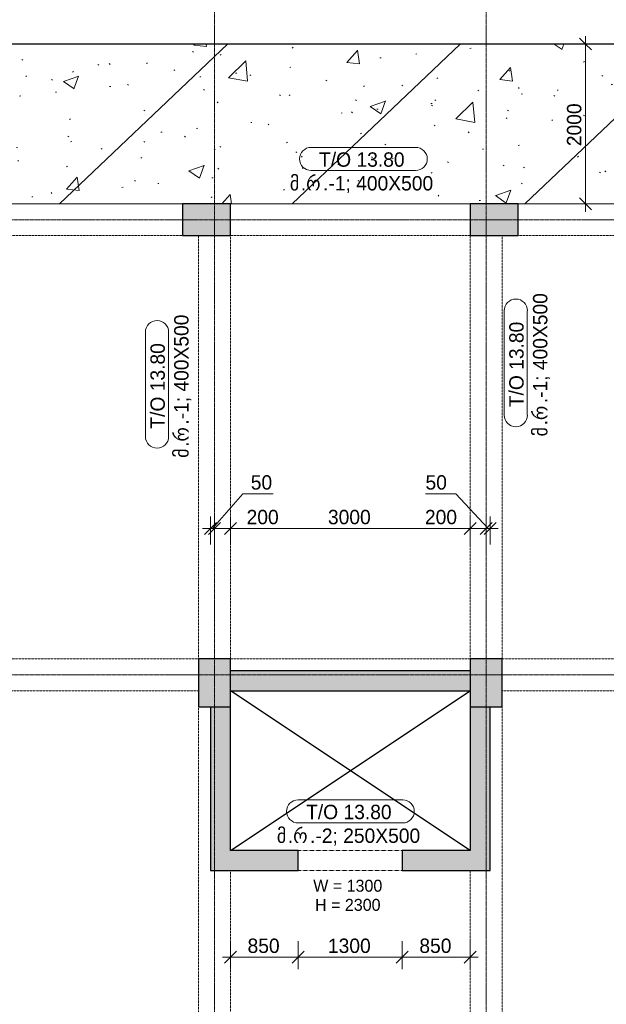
# Model space of a CAD drawing. Header units: millimetres. Extents: x -21500 to 4800, y -5900 to 33113.
# Tile 5 of 8: x -12486 to -5145, y 7574 to 19904. Entities that reach past the tile are written whole.
import ezdxf

# ---------------------------------------------------------------- set-up
doc = ezdxf.new("R2010")
doc.units = ezdxf.units.MM
for name, pattern in [('StructuralPlan-L04$0$Grid Line', [22.225, 12.7, -3.175, 3.175, -3.175]), ('StructuralPlan-L04$0$Hidden', [7.14375, 4.7625, -2.38125]), ('StructuralPlan-L04$0$Hidden 1_5', [2.2, 1.5, -0.7]), ('StructuralPlan-L04$0$Overhead', [3.96875, 2.38125, -1.5875])]:
    doc.linetypes.add(name, pattern=pattern)
for name, color, linetype, lineweight in [('S - HATCH', 252, 'Continuous', 5), ('S - LINE', 7, 'Continuous', 20), ('StructuralPlan-L04$0$A-010-D_DIM', 7, 'Continuous', 5), ('StructuralPlan-L04$0$A-010-D_DIM-100', 7, 'Continuous', 5), ('StructuralPlan-L04$0$A-200-M_WALL_EXT', 7, 'Continuous', 30), ('StructuralPlan-L04$0$A-200-M_WALL_PAT', 7, 'Continuous', 30), ('StructuralPlan-L04$0$A-230-M_FLOOR', 7, 'Continuous', 30), ('StructuralPlan-L04$0$A-230-MH_FLOOR', 7, 'StructuralPlan-L04$0$Hidden', 15), ('StructuralPlan-L04$0$A-325-A_DOOR', 7, 'Continuous', 5), ('StructuralPlan-L04$0$A-325-M_DOOR', 7, 'Continuous', 5), ('StructuralPlan-L04$0$S-280-A_STRUCT_FRAME', 7, 'Continuous', 5), ('StructuralPlan-L04$0$S-280-M_COLUMN', 7, 'Continuous', 30), ('StructuralPlan-L04$0$S-280-M_COLUMN main', 7, 'Continuous', 30), ('StructuralPlan-L04$0$S-280-M_STRUCT_FRAME 4', 7, 'StructuralPlan-L04$0$Hidden 1_5', 5), ('StructuralPlan-L04$0$Z-030-M_GRID', 7, 'Continuous', 5)]:
    doc.layers.add(name, color=color, linetype=linetype, lineweight=lineweight)
doc.styles.add('StructuralPlan-L04$0$Cubicon_2', font='Cubicon.ttf', dxfattribs={"height": 180})
doc.styles.add('StructuralPlan-L04$0$Cubicon_3', font='Cubicon.ttf', dxfattribs={"height": 150})
doc.styles.add('StructuralPlan-L04$0$Cubicon_4', font='Cubicon.ttf', dxfattribs={"height": 180})
doc.dimstyles.new('StructuralPlan-L04$0$CUB_DIM_1_8', dxfattribs={"dimscale": 304.8, "dimtxt": 181.601257, "dimasz": 0.492126, "dimexe": 0.492126, "dimexo": 0.0625, "dimgap": 0, "dimtad": 1, "dimdec": 0, "dimzin": 0, "dimdsep": 46, "dimtxsty": 'StructuralPlan-L04$0$Cubicon_2', "dimblk1": 'StructuralPlan-L04$0$_Oblique', "dimblk2": 'StructuralPlan-L04$0$_Oblique', "dimsah": 1, "dimcen": 0.09, "dimdle": 0.328084, "dimazin": 0, "dimtfac": 1, "dimtdec": 4, "dimtix": 1, "dimtmove": 0, "dimatfit": 3, "dimfxl": 0.656168, "dimfxlon": 1, "dimtvp": 1, "dimtolj": 1, "dimtzin": 0, "dimarcsym": 2})
doc.dimstyles.new('StructuralPlan-L04$0$CUB_DIM_1_8_1', dxfattribs={"dimscale": 304.8, "dimtxt": 181.601257, "dimasz": 0.492126, "dimexe": 0.492126, "dimexo": 0.0625, "dimgap": 0, "dimtad": 1, "dimdec": 0, "dimzin": 0, "dimdsep": 46, "dimtxsty": 'StructuralPlan-L04$0$Cubicon_2', "dimblk1": 'StructuralPlan-L04$0$_Oblique', "dimblk2": 'StructuralPlan-L04$0$_Oblique', "dimsah": 1, "dimcen": 0.09, "dimdle": 0.328084, "dimazin": 0, "dimtfac": 1, "dimtdec": 4, "dimtix": 1, "dimtmove": 1, "dimatfit": 3, "dimfxl": 0.656168, "dimfxlon": 1, "dimtvp": 1, "dimtolj": 1, "dimtzin": 0, "dimarcsym": 2})

# ---------------------------------------------------------------- blocks, each defined once
blk = doc.blocks.new('StructuralPlan-L04$0$00_CUB_DR_XX ღიობი - B2_1300X2300_USED-2844307-L04')
at = {"layer": 'StructuralPlan-L04$0$A-325-M_DOOR', "linetype": 'StructuralPlan-L04$0$Overhead'}
for p, q in [((-658, 125), (642, 125)), ((-658, -125), (642, -125))]:
    blk.add_line(p, q, dxfattribs=at)
blk = doc.blocks.new('StructuralPlan-L04$0$00_CUB_რიგელის თეგი_ზედა ნიშნული_კვეთი_მარკირება - მარკირება-კვეთი-ნიშნული-1405924-L04')
at = {"layer": 'StructuralPlan-L04$0$S-280-A_STRUCT_FRAME'}
for p, q in [((6.54, 3.05), (-6.54, 3.05)), ((-6.54, 0.16), (6.54, 0.16))]:
    blk.add_line(p, q, dxfattribs=at)
for centre, start, end in [((-6.54, 1.6), 90, 270), ((6.54, 1.6), 270, 90)]:
    blk.add_arc(centre, 1.45, start, end, dxfattribs=at)
blk = doc.blocks.new('StructuralPlan-L04$0$DIMBLOCK75-L04')
at = {"layer": 'StructuralPlan-L04$0$A-010-D_DIM-100', "transparency": 16777216}
for p, q in [((-9850, 8164), (-9850, 8364)), ((-9000, 8164), (-9000, 8364)), ((-9950, 8164), (-9000, 8164)), ((-9850, 8164), (-9925, 8089)), ((-9850, 8164), (-9775, 8239)), ((-9850, 8164), (-9850, 8014)), ((-9000, 8164), (-9075, 8089)), ((-9000, 8164), (-8925, 8239)), ((-9000, 8164), (-9000, 8014))]:
    blk.add_line(p, q, dxfattribs=at)
at = {"layer": 'StructuralPlan-L04$0$A-010-D_DIM-100', "color": 0, "transparency": 16777216, "insert": (-9635, 8397), "char_height": 180, "width": 502.9, "attachment_point": 1, "line_spacing_factor": 0.931288, "style": 'StructuralPlan-L04$0$Cubicon_2'}
blk.add_mtext('850', dxfattribs=at)
blk = doc.blocks.new('StructuralPlan-L04$0$_Oblique')
at = {"color": 0, "linetype": 'ByBlock', "lineweight": -2}
blk.add_line((-0.5, -0.5), (0.5, 0.5), dxfattribs=at)
blk = doc.blocks.new('StructuralPlan-L04$0$DIMBLOCK76-L04')
at = {"layer": 'StructuralPlan-L04$0$A-010-D_DIM-100', "transparency": 16777216}
for p, q in [((-9000, 8164), (-9000, 8364)), ((-7700, 8164), (-7700, 8364)), ((-9000, 8164), (-9075, 8089)), ((-9000, 8164), (-8925, 8239)), ((-9000, 8164), (-7700, 8164)), ((-9000, 8164), (-9000, 8014)), ((-7700, 8164), (-7775, 8089)), ((-7700, 8164), (-7625, 8239)), ((-7700, 8164), (-7700, 8014))]:
    blk.add_line(p, q, dxfattribs=at)
at = {"layer": 'StructuralPlan-L04$0$A-010-D_DIM-100', "color": 0, "transparency": 16777216, "insert": (-8629, 8397), "char_height": 180, "width": 670.53, "attachment_point": 1, "line_spacing_factor": 0.931288, "style": 'StructuralPlan-L04$0$Cubicon_2'}
blk.add_mtext('1300', dxfattribs=at)
blk = doc.blocks.new('StructuralPlan-L04$0$DIMBLOCK77-L04')
at = {"layer": 'StructuralPlan-L04$0$A-010-D_DIM-100', "transparency": 16777216}
for p, q in [((-7700, 8164), (-7700, 8364)), ((-6850, 8164), (-6850, 8364)), ((-7700, 8164), (-7775, 8089)), ((-7700, 8164), (-7625, 8239)), ((-7700, 8164), (-6750, 8164)), ((-7700, 8164), (-7700, 8014)), ((-6850, 8164), (-6925, 8089)), ((-6850, 8164), (-6775, 8239)), ((-6850, 8164), (-6850, 8014))]:
    blk.add_line(p, q, dxfattribs=at)
at = {"layer": 'StructuralPlan-L04$0$A-010-D_DIM-100', "color": 0, "transparency": 16777216, "insert": (-7485, 8397), "char_height": 180, "width": 502.9, "attachment_point": 1, "line_spacing_factor": 0.931288, "style": 'StructuralPlan-L04$0$Cubicon_2'}
blk.add_mtext('850', dxfattribs=at)
blk = doc.blocks.new('StructuralPlan-L04$0$DIMBLOCK78-L04')
at = {"layer": 'StructuralPlan-L04$0$A-010-D_DIM-100', "transparency": 16777216}
for p, q in [((-9695, 13967), (-10075, 13533)), ((-9315, 13967), (-9695, 13967)), ((-10100, 13533), (-10100, 13683)), ((-10100, 13533), (-10025, 13608)), ((-10050, 13533), (-10050, 13683)), ((-10050, 13533), (-9975, 13608)), ((-10200, 13533), (-10050, 13533)), ((-10100, 13533), (-10175, 13458)), ((-10050, 13533), (-10125, 13458)), ((-10100, 13533), (-10100, 13333)), ((-10050, 13533), (-10050, 13316))]:
    blk.add_line(p, q, dxfattribs=at)
at = {"layer": 'StructuralPlan-L04$0$A-010-D_DIM-100', "color": 0, "transparency": 16777216, "insert": (-9595, 14200), "char_height": 180, "width": 335.26, "attachment_point": 1, "line_spacing_factor": 0.931288, "style": 'StructuralPlan-L04$0$Cubicon_2'}
blk.add_mtext('50', dxfattribs=at)
blk = doc.blocks.new('StructuralPlan-L04$0$DIMBLOCK79-L04')
at = {"layer": 'StructuralPlan-L04$0$A-010-D_DIM-100', "transparency": 16777216}
for p, q in [((-10050, 13533), (-10050, 13683)), ((-10050, 13533), (-9975, 13608)), ((-9850, 13533), (-9850, 13683)), ((-9850, 13533), (-9775, 13608)), ((-10050, 13533), (-10125, 13458)), ((-10050, 13533), (-9850, 13533)), ((-10050, 13533), (-10050, 13316)), ((-9747, 13533), (-9950, 13533)), ((-9850, 13533), (-9925, 13458)), ((-9850, 13533), (-9850, 13333)), ((-9228, 13533), (-9747, 13533))]:
    blk.add_line(p, q, dxfattribs=at)
at = {"layer": 'StructuralPlan-L04$0$A-010-D_DIM-100', "color": 0, "transparency": 16777216, "insert": (-9647, 13766), "char_height": 180, "width": 502.9, "attachment_point": 1, "line_spacing_factor": 0.931288, "style": 'StructuralPlan-L04$0$Cubicon_2'}
blk.add_mtext('200', dxfattribs=at)
blk = doc.blocks.new('StructuralPlan-L04$0$DIMBLOCK80-L04')
at = {"layer": 'StructuralPlan-L04$0$A-010-D_DIM-100', "transparency": 16777216}
for p, q in [((-9850, 13533), (-9850, 13683)), ((-9850, 13533), (-9775, 13608)), ((-6850, 13533), (-6850, 13683)), ((-6850, 13533), (-6775, 13608)), ((-9850, 13533), (-9925, 13458)), ((-9850, 13533), (-6850, 13533)), ((-9850, 13533), (-9850, 13333)), ((-6850, 13533), (-6925, 13458)), ((-6850, 13533), (-6850, 13333))]:
    blk.add_line(p, q, dxfattribs=at)
at = {"layer": 'StructuralPlan-L04$0$A-010-D_DIM-100', "color": 0, "transparency": 16777216, "insert": (-8629, 13766), "char_height": 180, "width": 670.53, "attachment_point": 1, "line_spacing_factor": 0.931288, "style": 'StructuralPlan-L04$0$Cubicon_2'}
blk.add_mtext('3000', dxfattribs=at)
blk = doc.blocks.new('StructuralPlan-L04$0$DIMBLOCK81-L04')
at = {"layer": 'StructuralPlan-L04$0$A-010-D_DIM-100', "transparency": 16777216}
for p, q in [((-6850, 13533), (-6850, 13683)), ((-6850, 13533), (-6775, 13608)), ((-6650, 13533), (-6650, 13683)), ((-6650, 13533), (-6575, 13608)), ((-7415, 13533), (-6896, 13533)), ((-6850, 13533), (-6925, 13458)), ((-6896, 13533), (-6750, 13533)), ((-6850, 13533), (-6650, 13533)), ((-6850, 13533), (-6850, 13333)), ((-6650, 13533), (-6725, 13458)), ((-6650, 13533), (-6650, 13316))]:
    blk.add_line(p, q, dxfattribs=at)
at = {"layer": 'StructuralPlan-L04$0$A-010-D_DIM-100', "color": 0, "transparency": 16777216, "insert": (-7415, 13766), "char_height": 180, "width": 502.9, "attachment_point": 1, "line_spacing_factor": 0.931288, "style": 'StructuralPlan-L04$0$Cubicon_2'}
blk.add_mtext('200', dxfattribs=at)
blk = doc.blocks.new('StructuralPlan-L04$0$DIMBLOCK82-L04')
at = {"layer": 'StructuralPlan-L04$0$A-010-D_DIM-100', "transparency": 16777216}
for p, q in [((-7408, 13967), (-7029, 13967)), ((-7029, 13967), (-6625, 13533)), ((-6650, 13533), (-6650, 13683)), ((-6650, 13533), (-6575, 13608)), ((-6600, 13533), (-6600, 13683)), ((-6600, 13533), (-6525, 13608)), ((-6650, 13533), (-6725, 13458)), ((-6600, 13533), (-6675, 13458)), ((-6650, 13533), (-6500, 13533)), ((-6650, 13533), (-6650, 13316)), ((-6600, 13533), (-6600, 13333))]:
    blk.add_line(p, q, dxfattribs=at)
at = {"layer": 'StructuralPlan-L04$0$A-010-D_DIM-100', "color": 0, "transparency": 16777216, "insert": (-7408, 14200), "char_height": 180, "width": 335.26, "attachment_point": 1, "line_spacing_factor": 0.931288, "style": 'StructuralPlan-L04$0$Cubicon_2'}
blk.add_mtext('50', dxfattribs=at)
blk = doc.blocks.new('StructuralPlan-L04$0$DIMBLOCK91-L04')
at = {"layer": 'StructuralPlan-L04$0$A-010-D_DIM-100', "transparency": 16777216}
for p, q in [((-5404, 19600), (-5479, 19675)), ((-5404, 19700), (-5404, 17500)), ((-5404, 19600), (-5554, 19600)), ((-5404, 19600), (-5329, 19525)), ((-5404, 19600), (-5204, 19600)), ((-5404, 17600), (-5479, 17675)), ((-5404, 17600), (-5554, 17600)), ((-5404, 17600), (-5329, 17525)), ((-5404, 17600), (-5204, 17600))]:
    blk.add_line(p, q, dxfattribs=at)
at = {"layer": 'StructuralPlan-L04$0$A-010-D_DIM-100', "color": 0, "transparency": 16777216, "insert": (-5638, 18321), "char_height": 180, "width": 670.53, "attachment_point": 1, "rotation": 90, "line_spacing_factor": 0.931288, "style": 'StructuralPlan-L04$0$Cubicon_2'}
blk.add_mtext('2000', dxfattribs=at)
blk = doc.blocks.new('A$C48b6c5dc')
at = {"layer": 'S - HATCH', "lineweight": 0, "transparency": 33554684}
h = blk.add_hatch(dxfattribs=at)
h.set_pattern_fill('FP_7', color=256, scale=3.567164, angle=-135, style=0, pattern_type=2)
h.set_pattern_definition([(43.548, (-111060.8, -68268.5), (-1382.423, 1454.328), []), (48.548, (-111060.8, -68268.5), (1914.067, -216.457), [200.653, -2207.183]), (353.548, (-111060.8, -68268.5), (-320.1, 2021.156), [160.522, -1765.746]), (99, (-110901.3, -68286.5), (1593.953, 1804.714), [170.528, -1875.818]), (44.733, (-111047.3, -67733.6), (2843.137, -514.994), [300.98, -3310.774]), (95.184, (-110810.4, -67776.5), (2565.79, 2541.947), [255.794, -2813.726]), (349.733, (-111047.3, -67733.6), (2565.77, 2541.965), [240.784, -2648.62]), (19.548, (-110783.2, -67874.1), (1569.14, -1117.276), [200.653, -2207.183]), (324.548, (-110783.2, -67874.1), (699.908, 1922.927), [160.522, -1765.746]), (70, (-110652.5, -67967.2), (2269.045, 805.675), [170.528, -1875.818]), (36.048, (-111060.84, -68268.5), (36.7263, 593.0033), [14.95, -1147.9456, 14.95, -1180.05, -1181.623]), (36.048, (-111060.84, -68268.5), (36.7263, 593.0033), [-2357.8956, 14.95, -1166.673]), (6.048, (-111060.84, -68268.5), (486.881, 691.3504), [14.95, -666.3784, 14.95, -1121.192, -450.3545]), (6.048, (-111060.84, -68268.5), (486.881, 691.3504), [-1817.47, 14.95, -435.4045]), (326.048, (-111458.45, -68258.43), (950.791, -64.3417), [14.95, -430.9455, 14.95, -1376.244, -1846.0075]), (326.048, (-111458.45, -68258.43), (950.791, -64.3417), [-1837.0896, 14.95, -1831.0575]), (316.048, (-111636.75, -68253.9), (1044.3507, 152.131), [14.95, -564.714, 14.95, -908.9456, -1310.933]), (316.048, (-111636.75, -68253.9), (1044.3507, 152.131), [-1503.56, 14.95, -1295.983])])
h.paths.add_polyline_path([(-400, 17600), (-400, 19600), (-13600, 19600), (-13600, 17600)])
blk = doc.blocks.new('StructuralPlan-L04')
at = {"layer": 'StructuralPlan-L04$0$A-200-M_WALL_PAT', "true_color": 0xa4a4a4}
for points in [[(-6850, 11500), (-6850, 11750), (-9850, 11750), (-9850, 11500), (-8350, 11500)], [(-10100, 9250), (-9850, 9250), (-9850, 11300), (-10100, 11300), (-10100, 9500)], [(-6850, 9500), (-6600, 9500), (-6600, 11300), (-6850, 11300)]]:
    blk.add_hatch(color=253, dxfattribs=at).paths.add_polyline_path(points)
h = blk.add_hatch(color=253, dxfattribs=at)
h.paths.add_polyline_path([(-9850, 9250), (-9000, 9250), (-9000, 9500), (-9850, 9500)])
h.paths.add_polyline_path([(-7700, 9250), (-6600, 9250), (-6600, 9500), (-7700, 9500)])
at = {"layer": 'StructuralPlan-L04$0$S-280-M_COLUMN main', "true_color": 0xa4a4a4}
for points in [[(-9850, 17200), (-9850, 17600), (-10450, 17600), (-10450, 17200)], [(-6250, 17200), (-6250, 17600), (-6850, 17600), (-6850, 17200)], [(-9850, 11300), (-9850, 11900), (-10250, 11900), (-10250, 11300), (-10100, 11300)], [(-6600, 11300), (-6450, 11300), (-6450, 11900), (-6850, 11900), (-6850, 11300)]]:
    blk.add_hatch(color=253, dxfattribs=at).paths.add_polyline_path(points)
at = {"lineweight": 30}
for p, q in [((-6850, 9500), (-9850, 11500)), ((-9850, 9500), (-6850, 11500))]:
    blk.add_line(p, q, dxfattribs=at)
at = {"layer": 'StructuralPlan-L04$0$A-200-M_WALL_EXT'}
for p, q in [((-6850, 11750), (-9850, 11750)), ((-9850, 11500), (-6850, 11500)), ((-10100, 11300), (-10100, 9250)), ((-9850, 9500), (-9850, 11300)), ((-6850, 11300), (-6850, 9500)), ((-6600, 9250), (-6600, 11300)), ((-9000, 9500), (-9850, 9500)), ((-9000, 9250), (-9000, 9500)), ((-6850, 9500), (-7700, 9500)), ((-7700, 9500), (-7700, 9250)), ((-10100, 9250), (-9000, 9250)), ((-7700, 9250), (-6600, 9250))]:
    blk.add_line(p, q, dxfattribs=at)
at = {"layer": 'StructuralPlan-L04$0$A-230-M_FLOOR'}
blk.add_line((-400, 19600), (-13600, 19600), dxfattribs=at)
at = {"layer": 'StructuralPlan-L04$0$A-230-MH_FLOOR'}
for p, q in [((-10450, 17600), (-13600, 17600)), ((-6850, 17600), (-9850, 17600)), ((-1000, 17600), (-6250, 17600))]:
    blk.add_line(p, q, dxfattribs=at)
at = {"layer": 'StructuralPlan-L04$0$S-280-M_COLUMN'}
for p, q in [((-10450, 17600), (-10450, 17200)), ((-9850, 17600), (-10450, 17600)), ((-9850, 17200), (-9850, 17600)), ((-6850, 17600), (-6850, 17200)), ((-6250, 17600), (-6850, 17600)), ((-6250, 17200), (-6250, 17600)), ((-10450, 17200), (-9850, 17200)), ((-6850, 17200), (-6250, 17200)), ((-9850, 11900), (-10250, 11900)), ((-10250, 11900), (-10250, 11300)), ((-9850, 11750), (-9850, 11900)), ((-6450, 11900), (-6850, 11900)), ((-6850, 11900), (-6850, 11750)), ((-6450, 11300), (-6450, 11900)), ((-9850, 11300), (-9850, 11500)), ((-6850, 11500), (-6850, 11300)), ((-10250, 11300), (-10100, 11300)), ((-6600, 11300), (-6450, 11300))]:
    blk.add_line(p, q, dxfattribs=at)
at = {"layer": 'StructuralPlan-L04$0$S-280-M_COLUMN main'}
for p, q in [((-9850, 11500), (-9850, 11750)), ((-6850, 11750), (-6850, 11500)), ((-10100, 11300), (-9850, 11300)), ((-6850, 11300), (-6600, 11300))]:
    blk.add_line(p, q, dxfattribs=at)
at = {"layer": 'StructuralPlan-L04$0$S-280-M_STRUCT_FRAME 4'}
for p, q in [((-15700, 17200), (-10450, 17200)), ((-10250, 11900), (-10250, 17200)), ((-9850, 17200), (-9850, 11900)), ((-9850, 17200), (-6850, 17200)), ((-6850, 11900), (-6850, 17200)), ((-6450, 17200), (-6450, 11900)), ((-1000, 17200), (-6250, 17200)), ((-15900, 11900), (-10250, 11900)), ((-9850, 11900), (-6850, 11900)), ((-6450, 11900), (-800, 11900)), ((-10250, 11500), (-15900, 11500)), ((-800, 11500), (-6450, 11500)), ((-10250, 6900), (-10250, 11300)), ((-6450, 11300), (-6450, 6900)), ((-9850, 9250), (-9850, 6900)), ((-6850, 6900), (-6850, 9250))]:
    blk.add_line(p, q, dxfattribs=at)
at = {"layer": 'StructuralPlan-L04$0$Z-030-M_GRID', "linetype": 'StructuralPlan-L04$0$Grid Line'}
for p, q in [((-10050, 22400), (-10050, -5000)), ((-6650, 22400), (-6650, -5000)), ((3900, 17400), (-20600, 17400)), ((3900, 11700), (-20600, 11700))]:
    blk.add_line(p, q, dxfattribs=at)
at = {"layer": 'StructuralPlan-L04$0$A-325-M_DOOR', "rotation": 180}
blk.add_blockref('StructuralPlan-L04$0$00_CUB_DR_XX ღიობი - B2_1300X2300_USED-2844307-L04', (-8358.2, 9375), dxfattribs=at)
at = {"layer": 'StructuralPlan-L04$0$S-280-A_STRUCT_FRAME', "xscale": 99.99999999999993, "yscale": 99.99999999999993, "zscale": 99.99999999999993}
for p in [(-8185.1, 18000.7), (-8347.6, 9830)]:
    blk.add_blockref('StructuralPlan-L04$0$00_CUB_რიგელის თეგი_ზედა ნიშნული_კვეთი_მარკირება - მარკირება-კვეთი-ნიშნული-1405924-L04', p, dxfattribs=at)
at = {"layer": 'StructuralPlan-L04$0$S-280-A_STRUCT_FRAME', "xscale": 99.99999999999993, "yscale": 99.99999999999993, "zscale": 99.99999999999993, "rotation": 89.99999999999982}
for p in [(-6117.6, 15606.5), (-10608.1, 15337.8)]:
    blk.add_blockref('StructuralPlan-L04$0$00_CUB_რიგელის თეგი_ზედა ნიშნული_კვეთი_მარკირება - მარკირება-კვეთი-ნიშნული-1405924-L04', p, dxfattribs=at)
at = {"layer": 'StructuralPlan-L04$0$A-325-A_DOOR', "char_height": 150, "attachment_point": 1, "style": 'StructuralPlan-L04$0$Cubicon_3'}
for s, insert, width in [('W = 1300', (-8813, 9133.8), 1114.346), ('H = 2300', (-8790.2, 8894.2), 1058.227)]:
    blk.add_mtext(s, dxfattribs=dict(at, insert=insert, width=width))
at = {"layer": 'StructuralPlan-L04$0$S-280-A_STRUCT_FRAME', "char_height": 180, "attachment_point": 1}
for s, insert, width, style in [('T/O 13.80', (-8740, 18243.1), 1330.801, 'StructuralPlan-L04$0$Cubicon_2'), ('\\fCubicon|b0|i0|c254|p2|;მ', (-9107, 17946.1), 168.354, 'StructuralPlan-L04$0$Cubicon_4'), ('\\fCubicon|b0|i0|c254|p2|;რ', (-8901.9, 17946.1), 256.54, 'StructuralPlan-L04$0$Cubicon_4'), ('.-1; 400X500', (-8690.2, 17946.1), 1715.611, 'StructuralPlan-L04$0$Cubicon_2'), ('\\fCubicon|b0|i0|c204|p2|;.', (-8968.1, 17946.1), 80.169, 'StructuralPlan-L04$0$Cubicon_2'), ('T/O 13.80', (-8902.5, 10072.4), 1330.801, 'StructuralPlan-L04$0$Cubicon_2'), ('\\fCubicon|b0|i0|c254|p2|;მ', (-9269.5, 9775.4), 168.354, 'StructuralPlan-L04$0$Cubicon_4'), ('\\fCubicon|b0|i0|c254|p2|;რ', (-9064.4, 9775.4), 256.54, 'StructuralPlan-L04$0$Cubicon_4'), ('.-2; 250X500', (-8852.8, 9775.4), 1715.611, 'StructuralPlan-L04$0$Cubicon_2'), ('\\fCubicon|b0|i0|c204|p2|;.', (-9130.6, 9775.4), 80.169, 'StructuralPlan-L04$0$Cubicon_2')]:
    blk.add_mtext(s, dxfattribs=dict(at, insert=insert, width=width, style=style))
at = {"layer": 'StructuralPlan-L04$0$S-280-A_STRUCT_FRAME', "char_height": 180, "attachment_point": 1, "rotation": 90}
for s, insert, width, style in [('.-1; 400X500', (-6063, 15101.4), 1715.611, 'StructuralPlan-L04$0$Cubicon_2'), ('.-1; 400X500', (-10553.5, 14832.7), 1715.611, 'StructuralPlan-L04$0$Cubicon_2'), ('T/O 13.80', (-6360, 15051.6), 1330.801, 'StructuralPlan-L04$0$Cubicon_2'), ('T/O 13.80', (-10850.5, 14783), 1330.801, 'StructuralPlan-L04$0$Cubicon_2'), ('\\fCubicon|b0|i0|c254|p2|;რ', (-6063, 14889.7), 256.54, 'StructuralPlan-L04$0$Cubicon_4'), ('\\fCubicon|b0|i0|c254|p2|;რ', (-10553.5, 14621), 256.54, 'StructuralPlan-L04$0$Cubicon_4'), ('\\fCubicon|b0|i0|c254|p2|;მ', (-6063, 14684.6), 168.354, 'StructuralPlan-L04$0$Cubicon_4'), ('\\fCubicon|b0|i0|c204|p2|;.', (-6063, 14823.5), 80.169, 'StructuralPlan-L04$0$Cubicon_2'), ('\\fCubicon|b0|i0|c254|p2|;მ', (-10553.5, 14416), 168.354, 'StructuralPlan-L04$0$Cubicon_4'), ('\\fCubicon|b0|i0|c204|p2|;.', (-10553.5, 14554.9), 80.169, 'StructuralPlan-L04$0$Cubicon_2')]:
    blk.add_mtext(s, dxfattribs=dict(at, insert=insert, width=width, style=style))
at = {"layer": 'StructuralPlan-L04$0$A-010-D_DIM'}
dim = blk.add_linear_dim(base=(-5404.5, 17600), p1=(-5204.5, 19600), p2=(-5204.5, 17600), angle=90, dimstyle='StructuralPlan-L04$0$CUB_DIM_1_8', override={"dimpost": '<>', "dimfxl": 2000}, dxfattribs=at)
dim.commit()
dim.dimension.update_dxf_attribs({"geometry": 'StructuralPlan-L04$0$DIMBLOCK91-L04', "text_midpoint": (-5496.3, 18600)})
for base, p1, p2, override, picture, middle in [((-10050, 13532.8), (-10100, 13332.8), (-10050, 13316.4), {"dimpost": '<>', "dimfxl": 52.645133}, 'StructuralPlan-L04$0$DIMBLOCK78-L04', (-9427.2, 14080)), ((-6600, 13532.8), (-6650, 13316.4), (-6600, 13332.8), {"dimpost": '<>', "dimfxl": 52.645133}, 'StructuralPlan-L04$0$DIMBLOCK82-L04', (-7240.5, 14080)), ((-9850, 13532.8), (-10050, 13316.4), (-9850, 13332.8), {"dimpost": '<>', "dimfxl": 200.677627}, 'StructuralPlan-L04$0$DIMBLOCK79-L04', (-9395.2, 13645.9)), ((-6650, 13532.8), (-6850, 13332.8), (-6650, 13316.4), {"dimpost": '<>', "dimfxl": 200.677627}, 'StructuralPlan-L04$0$DIMBLOCK81-L04', (-7163.2, 13645.9))]:
    dim = blk.add_linear_dim(base=base, p1=p1, p2=p2, dimstyle='StructuralPlan-L04$0$CUB_DIM_1_8_1', override=override, dxfattribs=at)
    dim.commit()
    dim.dimension.update_dxf_attribs({"geometry": picture, "text_midpoint": middle, "dimtype": 128})
for base, p1, p2, override, picture, middle in [((-6850, 13532.8), (-9850, 13332.8), (-6850, 13332.8), {"dimpost": '<>', "dimfxl": 2999.999947}, 'StructuralPlan-L04$0$DIMBLOCK80-L04', (-8350, 13624.7)), ((-9000, 8163.6), (-9850, 8363.6), (-9000, 8363.6), {"dimpost": '<>', "dimfxl": 849.999915}, 'StructuralPlan-L04$0$DIMBLOCK75-L04', (-9425, 8255.4)), ((-7700, 8163.6), (-9000, 8363.6), (-7700, 8363.6), {"dimpost": '<>', "dimfxl": 1300}, 'StructuralPlan-L04$0$DIMBLOCK76-L04', (-8350, 8255.5)), ((-6850, 8163.6), (-7700, 8363.6), (-6850, 8363.6), {"dimpost": '<>', "dimfxl": 850.000032}, 'StructuralPlan-L04$0$DIMBLOCK77-L04', (-7275, 8255.4))]:
    dim = blk.add_linear_dim(base=base, p1=p1, p2=p2, dimstyle='StructuralPlan-L04$0$CUB_DIM_1_8', override=override, dxfattribs=at)
    dim.commit()
    dim.dimension.update_dxf_attribs({"geometry": picture, "text_midpoint": middle})

msp = doc.modelspace()

# ---------------------------------------------------------------- block references
at = {"layer": 'S - HATCH', "lineweight": 0}
msp.add_blockref('A$C48b6c5dc', (0, 0), dxfattribs=at)
at = {"layer": 'S - LINE'}
msp.add_blockref('StructuralPlan-L04', (0, 0), dxfattribs=at)

doc.saveas('drawing.dxf')
